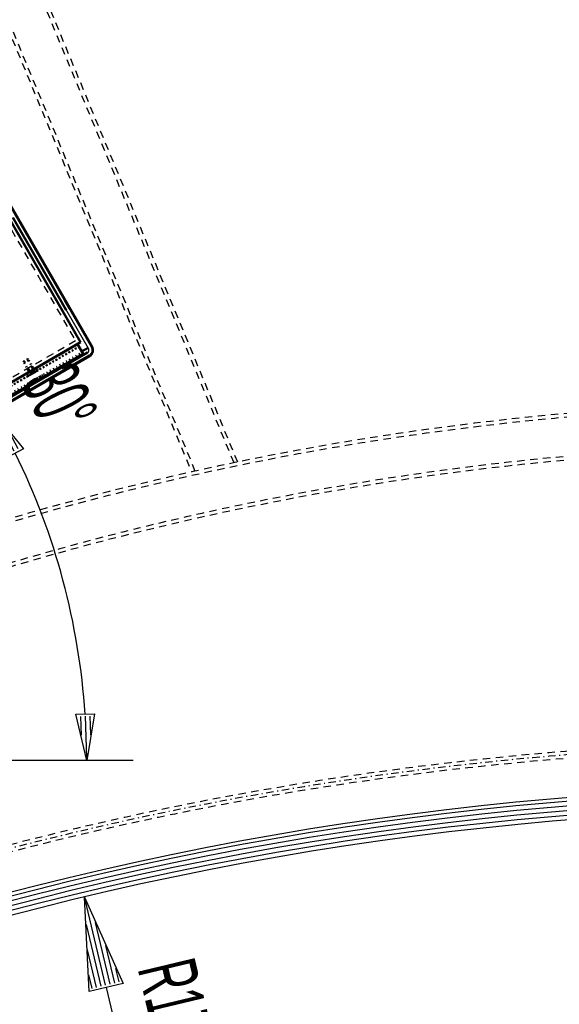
# Model space of a CAD drawing. Extents: x -7591 to -2491, y 6498 to 10061.
# Tile 41 of 125: x -5620 to -5329, y 8034 to 8564. Entities that reach past the tile are written whole.
import ezdxf
from ezdxf.enums import TextEntityAlignment as Align

# ---------------------------------------------------------------- set-up
doc = ezdxf.new("R2010")
doc.units = 0
doc.header["$MEASUREMENT"] = 0
for name, pattern in [('DASHDOT', [8.5, 4, -2, 0.5, -2]), ('DOT', [2, 0.5, -1.5]), ('HIDDEN', [7, 4, -3])]:
    doc.linetypes.add(name, pattern=pattern)
doc.layers.get('0').update_dxf_attribs({"linetype": 'CONTINUOUS'})
for name, color, linetype in [('DIM49', 4, 'CONTINUOUS'), ('LE_HIDDEN', 7, 'CONTINUOUS'), ('LE_MIDDLE', 7, 'CONTINUOUS'), ('LE_RED', 1, 'CONTINUOUS'), ('TXT_DIM49', 2, 'CONTINUOUS')]:
    doc.layers.add(name, color=color, linetype=linetype)
doc.layers.add('LE_ALL', color=7, linetype='CONTINUOUS', lineweight=50)

# ---------------------------------------------------------------- blocks, each defined once
blk = doc.blocks.new('_D9', base_point=(-5585.02, 8091.71))
at = {"layer": 'DIM49', "color": 1}
for p, q in [((-5585.02, 8091.71), (-5564.27, 8045.26)), ((-5582.5, 8040.9), (-5585.02, 8091.71)), ((-5573.68, 8044.3), (-5584.73, 8090.5)), ((-5576.11, 8043.72), (-5584.06, 8076.95)), ((-5571.25, 8044.88), (-5579.19, 8078.11)), ((-5578.54, 8043.14), (-5583.39, 8063.4)), ((-5568.81, 8045.46), (-5573.66, 8065.72)), ((-5566.38, 8046.04), (-5568.13, 8053.34)), ((-5580.97, 8042.55), (-5582.72, 8049.85)), ((-5564.27, 8045.26), (-5582.5, 8040.9)), ((-5573.39, 8043.08), (-5439.62, 7483.86))]:
    blk.add_line(p, q, dxfattribs=at)
at = {"layer": 'TXT_DIM49', "width": 0.54}
blk.add_text('R1722,5', height=31.25, rotation=283.4526, dxfattribs=at).set_placement((-5546.66, 8011.93), align=Align.CENTER)
blk = doc.blocks.new('_D22', base_point=(-5958.88, 8165.33))
at = {"layer": 'DIM49', "color": 1}
for p, q in [((-5634.12, 8352.83), (-5617.94, 8333.13)), ((-5626.76, 8328.43), (-5634.12, 8352.83)), ((-5622.94, 8331.88), (-5633.53, 8351.73)), ((-5625.14, 8330.71), (-5629.85, 8339.53)), ((-5620.73, 8333.06), (-5625.44, 8341.88)), ((-5617.94, 8333.13), (-5626.76, 8328.43)), ((-5589.71, 8190.15), (-5579.72, 8190.49)), ((-5583.88, 8165.33), (-5589.71, 8190.15)), ((-5579.72, 8190.49), (-5583.88, 8165.33)), ((-5587.17, 8188.99), (-5586.84, 8178.99)), ((-5584.67, 8189.07), (-5583.92, 8166.58)), ((-5582.17, 8189.16), (-5581.84, 8179.16)), ((-5558.88, 8165.33), (-5958.78, 8165.33))]:
    blk.add_line(p, q, dxfattribs=at)
blk.add_arc((-5958.88, 8165.33), 375, 3.8204, 26.1796, dxfattribs=at)
at = {"layer": 'TXT_DIM49', "width": 0.518}
blk.add_text('30°', height=31.25, rotation=295.2614, dxfattribs=at).set_placement((-5612.43, 8353.81), align=Align.CENTER)

msp = doc.modelspace()

# ---------------------------------------------------------------- linework, layer by layer
for points in [[(-5958.88, 8165.33), (-5582.16, 8382.83, 0.414214), (-5580.69, 8388.3), (-5792.24, 8754.7, 0.414214), (-5797.7, 8756.17), (-6174.42, 8538.67, 0.414214), (-6175.89, 8533.2)], [(-5583.41, 8385, 0.414214), (-5582.86, 8387.05), (-5623.46, 8457.37)], [(-4060.69, 7737.85, 0.367682), (-6307.89, 7737.85), (-6836.13, 8064.73)]]:
    msp.add_lwpolyline(points, format="xyb")
for centre, radius, start, end in [((-5184.29, 7028.43), 2396.87, 31.73211, 148.26789), ((-5184.29, 7028.43), 2391.87, 31.73211, 148.26789), ((-5184.29, 7028.43), 2372, 31.75, 148.25), ((-5184.29, 7028.43), 2370, 31.79835, 148.20165), ((-5184.29, 7028.43), 2345, 32.74999, 147.24999), ((-5184.29, 7028.43), 2266.16, 35.00882, 144.99118), ((-5184.29, 7028.43), 2258.06, 35.00886, 144.99114), ((-5184.29, 7028.43), 2247.11, 35.0089, 144.9911), ((-5184.29, 7028.43), 2040, 31.79835, 148.20165), ((-5184.29, 7028.43), 1950, 32.04534, 147.95466), ((-5184.29, 6416.46), 1722.52, 49.57671, 130.42329)]:
    msp.add_arc(centre, radius, start, end)
at = {"layer": 'LE_ALL'}
for p, q in [((-5795.14, 8750.72), (-5589.39, 8394.35)), ((-5792.89, 8746.82), (-5587.14, 8390.45)), ((-5597.36, 8412.16), (-5594.86, 8407.83)), ((-5587.14, 8390.45), (-5941.77, 8185.7)), ((-5586.61, 8385.54), (-5583.14, 8387.54)), ((-5583.14, 8387.54), (-5586.61, 8385.54)), ((-5585.82, 8384.18), (-5958.21, 8169.18)), ((-5608.35, 8378.2), (-5962.99, 8173.45)), ((-5614.75, 8374.41), (-5615.02, 8374.25)), ((-5612.42, 8368.25), (-5608.09, 8370.75)), ((-5611.42, 8366.52), (-5607.09, 8369.02))]:
    msp.add_line(p, q, dxfattribs=at)
at = {"layer": 'LE_ALL', "color": 1, "linetype": 'DOT'}
for p, q in [((-5595.63, 8413.16), (-5593.13, 8408.83)), ((-5594.86, 8407.83), (-5597.36, 8412.16)), ((-5593.13, 8408.83), (-5594.86, 8407.83)), ((-5958.71, 8170.05), (-5586.32, 8385.05)), ((-5617.79, 8380.16), (-5615.72, 8381.36)), ((-5615.72, 8381.36), (-5617.79, 8380.16)), ((-5617.79, 8380.16), (-5615.72, 8381.36)), ((-5613.02, 8376.68), (-5615.72, 8381.36)), ((-5615.3, 8381.24), (-5615.72, 8381.36)), ((-5612.76, 8376.83), (-5615.3, 8381.24)), ((-5586.32, 8385.05), (-5585.57, 8383.75)), ((-5617.9, 8379.74), (-5617.79, 8380.16)), ((-5615.35, 8375.33), (-5617.9, 8379.74)), ((-5615.09, 8375.49), (-5617.79, 8380.16)), ((-5615.09, 8375.49), (-5617.79, 8380.16)), ((-5615.67, 8376.29), (-5613.42, 8377.59)), ((-5612.76, 8376.83), (-5615.35, 8375.33)), ((-5613.02, 8376.68), (-5615.09, 8375.49)), ((-5614.71, 8374.55), (-5612.4, 8375.88)), ((-5614.71, 8374.55), (-5612.4, 8375.88)), ((-5612.42, 8375.85), (-5614.67, 8374.55)), ((-5613.42, 8377.59), (-5612.42, 8375.85)), ((-5612.4, 8375.88), (-5613.02, 8376.68)), ((-5612.76, 8376.83), (-5612.4, 8375.88)), ((-5609.94, 8375.46), (-5611.99, 8376)), ((-5615.57, 8372.21), (-5609.94, 8375.46)), ((-5609.94, 8375.46), (-5615.57, 8372.21)), ((-5615.57, 8372.21), (-5615.02, 8374.25)), ((-5615.35, 8375.33), (-5614.71, 8374.55)), ((-5615.35, 8375.33), (-5614.71, 8374.55)), ((-5615.23, 8372.62), (-5610.47, 8375.37)), ((-5610.47, 8375.37), (-5615.23, 8372.62)), ((-5615.23, 8372.62), (-5615.14, 8372.46)), ((-5615.14, 8372.46), (-5610.37, 8375.21)), ((-5610.37, 8375.21), (-5615.14, 8372.46)), ((-5614.71, 8374.55), (-5615.09, 8375.49)), ((-5607.54, 8372.8), (-5614.47, 8368.8)), ((-5614.47, 8368.8), (-5607.54, 8372.8)), ((-5614.14, 8373.03), (-5613.89, 8373.5)), ((-5614.12, 8373.04), (-5614.14, 8373.03)), ((-5614.14, 8373.03), (-5614.12, 8373.04)), ((-5613, 8373.69), (-5614.12, 8373.04)), ((-5614.12, 8373.04), (-5613, 8373.69)), ((-5613.86, 8373.51), (-5614.12, 8373.04)), ((-5614.12, 8373.04), (-5613.86, 8373.51)), ((-5613.97, 8374.66), (-5613.59, 8375.27)), ((-5613.91, 8374.69), (-5613.97, 8374.66)), ((-5613.97, 8374.66), (-5613.91, 8374.69)), ((-5613.89, 8373.5), (-5613.97, 8374.66)), ((-5613.86, 8373.51), (-5613.89, 8373.5)), ((-5613.89, 8373.5), (-5613.86, 8373.51)), ((-5613.72, 8374.95), (-5613, 8373.69)), ((-5613.17, 8375.12), (-5613.66, 8374.84)), ((-5613.66, 8374.84), (-5613.17, 8375.12)), ((-5613.14, 8373.93), (-5613.66, 8374.84)), ((-5612.87, 8375.29), (-5613.59, 8375.27)), ((-5613.17, 8375.12), (-5612.65, 8374.21)), ((-5612.65, 8374.21), (-5613.14, 8373.93)), ((-5613.14, 8373.93), (-5612.65, 8374.21)), ((-5613, 8373.69), (-5613.14, 8373.93)), ((-5613.14, 8373.93), (-5613, 8373.69)), ((-5612.51, 8373.97), (-5613, 8373.69)), ((-5613, 8373.69), (-5612.51, 8373.97)), ((-5612.87, 8375.29), (-5612.92, 8375.26)), ((-5612.92, 8375.26), (-5612.87, 8375.29)), ((-5611.9, 8374.65), (-5612.87, 8375.29)), ((-5612.65, 8374.21), (-5612.51, 8373.97)), ((-5612.51, 8373.97), (-5612.65, 8374.21)), ((-5611.39, 8374.62), (-5612.51, 8373.97)), ((-5612.51, 8373.97), (-5611.39, 8374.62)), ((-5612.42, 8368.25), (-5608.09, 8370.75)), ((-5608.09, 8370.75), (-5612.42, 8368.25)), ((-5611.9, 8374.65), (-5611.93, 8374.63)), ((-5611.93, 8374.63), (-5611.9, 8374.65)), ((-5611.39, 8374.62), (-5611.93, 8374.63)), ((-5611.93, 8374.63), (-5611.39, 8374.62)), ((-5611.37, 8374.63), (-5611.9, 8374.65)), ((-5611.37, 8374.63), (-5611.39, 8374.62)), ((-5611.39, 8374.62), (-5611.37, 8374.63)), ((-5610.47, 8375.37), (-5610.37, 8375.21)), ((-5607.54, 8372.8), (-5608.09, 8370.75)), ((-5608.09, 8370.75), (-5607.09, 8369.02)), ((-5614.47, 8368.8), (-5612.42, 8368.25)), ((-5607.09, 8369.02), (-5611.42, 8366.52))]:
    msp.add_line(p, q, dxfattribs=at)
at = {"layer": 'LE_ALL'}
msp.add_lwpolyline([(-5959.13, 8165.77), (-5934.45, 8180.02), (-5930.12, 8182.52), (-5834.85, 8237.52), (-5830.52, 8240.02), (-5735.26, 8295.02), (-5730.93, 8297.52), (-5635.67, 8352.52), (-5631.34, 8355.02), (-5611.42, 8366.52), (-5607.09, 8369.02), (-5582.41, 8383.27, 0.414214), (-5581.13, 8388.05), (-5792.67, 8754.45)], format="xyb", dxfattribs=at)
for points in [[(-5594.86, 8407.83), (-5597.36, 8412.16), (-5623.63, 8457.67)], [(-5593.13, 8408.83), (-5595.63, 8413.16)], [(-5585.82, 8384.18), (-5588.82, 8389.38), (-5961.21, 8174.38), (-5958.21, 8169.18)], [(-5958.71, 8170.05), (-5958.21, 8169.18), (-5957.96, 8168.75), (-5583.41, 8385)], [(-5585.57, 8383.75), (-5585.82, 8384.18), (-5586.32, 8385.05)], [(-5612.26, 8375.85), (-5612.38, 8375.88)], [(-5611.99, 8376), (-5612.26, 8375.85)], [(-5960.13, 8167.5), (-5957.96, 8168.75), (-5935.45, 8181.75), (-5931.12, 8184.25), (-5835.85, 8239.25), (-5831.52, 8241.75), (-5736.26, 8296.75), (-5731.93, 8299.25), (-5636.67, 8354.25), (-5632.34, 8356.75), (-5612.42, 8368.25), (-5608.09, 8370.75)], [(-5614.75, 8374.41), (-5614.72, 8374.53)], [(-5608.09, 8370.75), (-5612.42, 8368.25)]]:
    msp.add_lwpolyline(points, dxfattribs=at)
at = {"layer": 'LE_ALL', "color": 1, "linetype": 'DOT'}
for points in [[(-5595.63, 8413.16), (-5597.36, 8412.16)], [(-5588.82, 8389.38), (-5588.07, 8388.08), (-5960.46, 8173.08), (-5961.21, 8174.38)], [(-5958.21, 8169.18), (-5960.46, 8173.08), (-5588.07, 8388.08), (-5585.82, 8384.18)], [(-5615.3, 8381.24), (-5617.9, 8379.74), (-5617.79, 8380.16), (-5615.72, 8381.36)], [(-5615.35, 8375.33), (-5617.9, 8379.74), (-5615.3, 8381.24)], [(-5612.4, 8375.88), (-5613.02, 8376.68), (-5615.72, 8381.36), (-5617.79, 8380.16)], [(-5615.35, 8375.33), (-5612.76, 8376.83), (-5615.3, 8381.24), (-5615.72, 8381.36), (-5617.79, 8380.16)], [(-5615.09, 8375.49), (-5613.02, 8376.68), (-5615.72, 8381.36)], [(-5613.02, 8376.68), (-5615.09, 8375.49), (-5617.79, 8380.16)], [(-5613.42, 8377.59), (-5615.67, 8376.29), (-5614.67, 8374.55), (-5612.42, 8375.85)], [(-5614.72, 8374.53), (-5614.71, 8374.55), (-5615.09, 8375.49), (-5613.02, 8376.68)], [(-5612.4, 8375.88), (-5614.71, 8374.55), (-5615.09, 8375.49)], [(-5615.02, 8374.25), (-5611.99, 8376)], [(-5612.26, 8375.85), (-5614.75, 8374.41)], [(-5612.76, 8376.83), (-5612.4, 8375.88), (-5614.71, 8374.55)], [(-5614.71, 8374.55), (-5612.4, 8375.88), (-5613.02, 8376.68)], [(-5612.38, 8375.88), (-5612.4, 8375.88), (-5614.71, 8374.55)], [(-5610.47, 8375.37), (-5612.26, 8375.85)], [(-5615.23, 8372.62), (-5614.75, 8374.41)], [(-5613.86, 8373.51), (-5613.88, 8373.96), (-5613.9, 8374.31), (-5613.91, 8374.6), (-5613.91, 8374.69), (-5613.84, 8374.8), (-5613.78, 8374.88), (-5613.72, 8374.95)], [(-5613.66, 8374.84), (-5613.72, 8374.95), (-5613.78, 8374.87), (-5613.86, 8374.77), (-5613.91, 8374.69)], [(-5613.91, 8374.69), (-5613.9, 8374.4), (-5613.89, 8374.01), (-5613.86, 8373.51)], [(-5613, 8373.69), (-5613.72, 8374.95), (-5613.66, 8374.84), (-5613.14, 8373.93)], [(-5613.24, 8375.23), (-5613.14, 8375.24), (-5613.02, 8375.25), (-5612.92, 8375.26), (-5612.68, 8375.11), (-5612.35, 8374.9), (-5611.93, 8374.63)], [(-5611.93, 8374.63), (-5612.3, 8374.87), (-5612.6, 8375.06), (-5612.85, 8375.22), (-5612.92, 8375.26), (-5613.05, 8375.25), (-5613.15, 8375.24), (-5613.24, 8375.23)], [(-5612.65, 8374.21), (-5613.17, 8375.12), (-5613.24, 8375.23), (-5612.51, 8373.97)], [(-5612.51, 8373.97), (-5613.24, 8375.23), (-5613.17, 8375.12)], [(-5612.42, 8368.25), (-5611.42, 8366.52)]]:
    msp.add_lwpolyline(points, dxfattribs=at)
at = {"layer": 'LE_ALL'}
msp.add_arc((-5184.29, 7028.43), 2000, 90, 148.25, dxfattribs=at)
at = {"layer": 'LE_HIDDEN', "color": 1, "linetype": 'HIDDEN'}
for p, q in [((-5502.53, 8325.87), (-5698.99, 8800.18)), ((-5504.52, 8325.46), (-5700.92, 8799.62)), ((-5723.08, 8793.01), (-5527.37, 8320.53)), ((-5525.39, 8320.97), (-5721.16, 8793.59)), ((-5795.87, 8747.99), (-5589.87, 8391.19)), ((-5589.87, 8391.19), (-5962.17, 8176.24))]:
    msp.add_line(p, q, dxfattribs=at)
for points in [[(-5186.29, 9150.43, 0.172955), (-6528.44, 8670.42), (-6468.33, 8596.86, 0.078205), (-6887.99, 8126.67), (-7153.76, 8297.61, -0.254675), (-5186.29, 9371.43)], [(-7153.76, 8297.61, -0.254675), (-5186.29, 9371.43), (-5186.29, 9290.43), (-5204.29, 9290.43)], [(-5437.14, 8886.3, 0.219407), (-6761.24, 8042.76), (-6803.29, 8069.8)], [(-6370.99, 7801.71, 0.312133), (-6255.21, 7807.61, -0.340324), (-4113.37, 7807.61)]]:
    msp.add_lwpolyline(points, format="xyb", dxfattribs=at)
for centre, radius, start, end in [((-5184.29, 7028.43), 2065.69, 40.48822, 139.52979), ((-5184.29, 7028.43), 2063.69, 40.48822, 139.52979), ((-5184.29, 7028.43), 2042.69, 40.48822, 139.51177), ((-5184.29, 7028.43), 2040.69, 40.48822, 139.51177), ((-5184.29, 7028.43), 1925, 97.75, 147.25), ((-5184.29, 7028.43), 1922.5, 97.80961, 147.19039), ((-5184.29, 7028.43), 1920.5, 97.80967, 147.19033), ((-5184.29, 7028.43), 1870, 93.40298, 139.46784), ((-5184.29, 7028.43), 1868, 93.46808, 139.40484), ((-5184.29, 7028.43), 1877, 97.81105, 147.25), ((-5184.29, 7028.43), 1847, 94.16047, 138.73488), ((-5184.29, 7028.43), 1845, 94.22726, 138.67026), ((-5184.29, 6786.71), 1571.72, 48.62732, 131.37268), ((-5184.29, 6786.71), 1569.72, 48.56567, 131.43433), ((-5184.29, 6786.71), 1548.72, 47.90935, 132.09065), ((-5184.29, 6786.71), 1546.72, 47.84598, 132.15402), ((-5184.29, 6416.46), 1759.42, 52.41063, 127.58937)]:
    msp.add_arc(centre, radius, start, end, dxfattribs=at)
at = {"layer": 'LE_MIDDLE', "color": 1, "linetype": 'DASHDOT'}
msp.add_arc((-5184.29, 6416.46), 1757.52, 52.41063, 127.58937, dxfattribs=at)
at = {"layer": 'LE_RED'}
for radius in [1732.52, 1730.02, 1727.52, 1725.02]:
    msp.add_arc((-5184.29, 6416.46), radius, 49.57671, 130.42329, dxfattribs=at)

# ---------------------------------------------------------------- block references
at = {"layer": 'DIM49'}
for name, p in [('_D22', (-5958.88, 8165.33)), ('_D9', (-5585.02, 8091.71))]:
    msp.add_blockref(name, p, dxfattribs=at)

doc.saveas('drawing.dxf')
